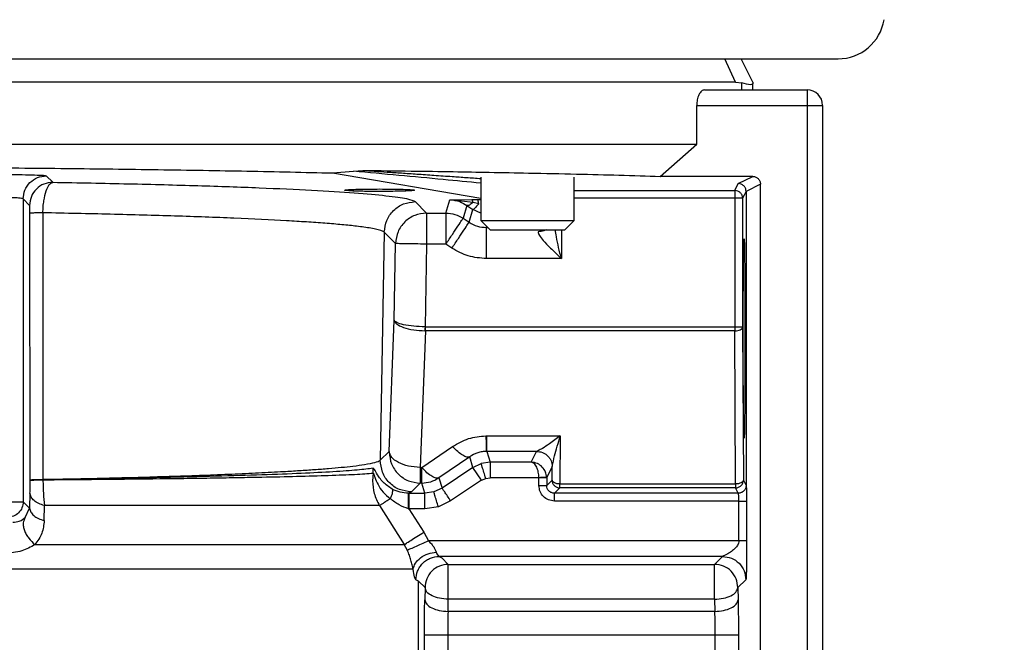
# Model space of a CAD drawing. Header units: inches. Extents: x 144.9 to 238.4, y 214.8 to 247.7.
# Tile 255 of 256: x 177.3508 to 177.5069, y 244.8844 to 244.983. Entities that reach past the tile are written whole.
import ezdxf

# ---------------------------------------------------------------- set-up
doc = ezdxf.new("R2010")
doc.units = ezdxf.units.IN
doc.header["$LTSCALE"] = 0.25
doc.header["$MEASUREMENT"] = 0
doc.layers.add('ANNOTATIONS', color=1, linetype='Continuous')
doc.layers.add('MOTOR LH', color=7, linetype='Continuous')
doc.styles.add('ARIAL', font='arial.ttf', dxfattribs={"height": 0.09375})
doc.dimstyles.new('STANDARD$0', dxfattribs={"dimtxt": 0.09375, "dimasz": 0.09375, "dimexe": 0.03125, "dimexo": 0.046875, "dimgap": 0.09, "dimtad": 0, "dimtih": 1, "dimtoh": 1, "dimdec": 4, "dimzin": 0, "dimdsep": 46, "dimtxsty": 'ARIAL', "dimcen": 0.09, "dimadec": 0, "dimazin": 0, "dimtfac": 1, "dimtdec": 4, "dimtofl": 0, "dimtmove": 0, "dimatfit": 1, "dimfxl": 1, "dimtolj": 1, "dimtzin": 0, "dimarcsym": 0})

# ---------------------------------------------------------------- blocks, each defined once
blk = doc.blocks.new('*D47')
at = {"layer": 'ANNOTATIONS', "color": 0, "lineweight": -2, "transparency": 16777216}
for p, q in [((176.84546, 244.72107), (176.84546, 245.68737)), ((177.98609, 243.53767), (177.98609, 245.68737)), ((176.93921, 245.65612), (177.13066, 245.65612)), ((177.89234, 245.65612), (177.70088, 245.65612))]:
    blk.add_line(p, q, dxfattribs=at)
at = {"layer": 'ANNOTATIONS', "color": 0, "transparency": 16777216}
for points in [[(176.93921, 245.67174), (176.93921, 245.64049), (176.84546, 245.65612)], [(177.89234, 245.67174), (177.89234, 245.64049), (177.98609, 245.65612)]]:
    blk.add_solid(points, dxfattribs=at)
at = {"layer": 'defpoints', "color": 0, "transparency": 16777216}
for p in [(176.84546, 245.65612), (176.84546, 244.67419), (177.98609, 243.4908)]:
    blk.add_point(p, dxfattribs=at)
at = {"layer": 'ANNOTATIONS', "color": 0, "transparency": 16777216, "insert": (177.41577, 245.65612), "char_height": 0.09375, "attachment_point": 5, "style": 'ARIAL'}
blk.add_mtext('\\A1;18 5/8"', dxfattribs=at)
blk = doc.blocks.new('*D49')
at = {"layer": 'ANNOTATIONS', "color": 0, "lineweight": -2, "transparency": 16777216}
for p, q in [((176.55713, 244.78508), (176.55713, 246.05373)), ((177.98609, 243.53767), (177.98609, 246.05373)), ((176.65088, 246.02248), (177.06726, 246.02248)), ((177.89234, 246.02248), (177.47595, 246.02248))]:
    blk.add_line(p, q, dxfattribs=at)
at = {"layer": 'ANNOTATIONS', "color": 0, "transparency": 16777216}
for points in [[(176.65088, 246.0381), (176.65088, 246.00685), (176.55713, 246.02248)], [(177.89234, 246.0381), (177.89234, 246.00685), (177.98609, 246.02248)]]:
    blk.add_solid(points, dxfattribs=at)
at = {"layer": 'defpoints', "color": 0, "transparency": 16777216}
for p in [(177.98609, 246.02248), (176.55713, 244.73821), (177.98609, 243.4908)]:
    blk.add_point(p, dxfattribs=at)
at = {"layer": 'ANNOTATIONS', "color": 0, "transparency": 16777216, "insert": (177.27161, 246.02248), "char_height": 0.09375, "attachment_point": 5, "style": 'ARIAL'}
blk.add_mtext('\\A1;24""', dxfattribs=at)

msp = doc.modelspace()

# ---------------------------------------------------------------- linework, layer by layer
at = {"layer": 'MOTOR LH'}
for p, q in [((177.14341, 244.97685), (177.48052, 244.97685)), ((177.46425, 244.97316), (177.46259, 244.97685)), ((177.46699, 244.97316), (177.46514, 244.97685)), ((177.46425, 244.97316), (177.15969, 244.97316)), ((177.45938, 244.97193), (177.4756, 244.97193)), ((177.46425, 244.97316), (177.46526, 244.97304)), ((177.46526, 244.97193), (177.46526, 244.97304)), ((177.46699, 244.97316), (177.46699, 244.97287)), ((177.46699, 244.97193), (177.46699, 244.97287)), ((177.4756, 244.97193), (177.4756, 244.38217)), ((177.45812, 244.96332), (177.45812, 244.96947)), ((177.45812, 244.96947), (177.47806, 244.96947)), ((177.47806, 244.96947), (177.47806, 244.79723)), ((177.16581, 244.96332), (177.45812, 244.96332)), ((177.45235, 244.95822), (177.45812, 244.96332)), ((177.35504, 244.95831), (177.35606, 244.95729)), ((177.4004, 244.95877), (177.40374, 244.95905)), ((177.4004, 244.95877), (177.42392, 244.95479)), ((177.40374, 244.95905), (177.4052, 244.95918)), ((177.42392, 244.95809), (177.42392, 244.95126)), ((177.43868, 244.95126), (177.43868, 244.95809)), ((177.46699, 244.95822), (177.45235, 244.95822)), ((177.46471, 244.95708), (177.46699, 244.95822)), ((177.46416, 244.95599), (177.46471, 244.95708)), ((177.46822, 244.95699), (177.46594, 244.95585)), ((177.46822, 244.79723), (177.46822, 244.95699)), ((177.35138, 244.95465), (177.35138, 244.90668)), ((177.3524, 244.95363), (177.35138, 244.95465)), ((177.43868, 244.95599), (177.46416, 244.95599)), ((177.46539, 244.95476), (177.43868, 244.95476)), ((177.46416, 244.95599), (177.46416, 244.93376)), ((177.46594, 244.95585), (177.46539, 244.95476)), ((177.46539, 244.95476), (177.46539, 244.93438)), ((177.46594, 244.95585), (177.46594, 244.90926)), ((177.41352, 244.95422), (177.41529, 244.95241)), ((177.41837, 244.95241), (177.41901, 244.95453)), ((177.41901, 244.95453), (177.42247, 244.95455)), ((177.42267, 244.9541), (177.41901, 244.95453)), ((177.42171, 244.95363), (177.4211, 244.95159)), ((177.42171, 244.95363), (177.42266, 244.95299)), ((177.42247, 244.95455), (177.42333, 244.95455)), ((177.42356, 244.95389), (177.42267, 244.9541)), ((177.42333, 244.95455), (177.42392, 244.95456)), ((177.35247, 244.91016), (177.35244, 244.95238)), ((177.3545, 244.95245), (177.35451, 244.91023)), ((177.41529, 244.95241), (177.41837, 244.95241)), ((177.41529, 244.95241), (177.41529, 244.94749)), ((177.41837, 244.95241), (177.41837, 244.94749)), ((177.4211, 244.95159), (177.42204, 244.95095)), ((177.42204, 244.95095), (177.42266, 244.95299)), ((177.42392, 244.95239), (177.42266, 244.95299)), ((177.42392, 244.95126), (177.42539, 244.94978)), ((177.42392, 244.95126), (177.43868, 244.95126)), ((177.42477, 244.95013), (177.42484, 244.95034)), ((177.42477, 244.95013), (177.42505, 244.95013)), ((177.43721, 244.94978), (177.43868, 244.95126)), ((177.4086, 244.94938), (177.40797, 244.91327)), ((177.41037, 244.94758), (177.4086, 244.94938)), ((177.42539, 244.94978), (177.43721, 244.94978)), ((177.43667, 244.94978), (177.43667, 244.94521)), ((177.41016, 244.93545), (177.41037, 244.94758)), ((177.41529, 244.94749), (177.41506, 244.93438)), ((177.41837, 244.94749), (177.41529, 244.94749)), ((177.41932, 244.94686), (177.41837, 244.94749)), ((177.43667, 244.94521), (177.42477, 244.94521)), ((177.40938, 244.91465), (177.41016, 244.93545)), ((177.41506, 244.93438), (177.41511, 244.93438)), ((177.41511, 244.93376), (177.41511, 244.93438)), ((177.41511, 244.93438), (177.46539, 244.93438)), ((177.46539, 244.93438), (177.46551, 244.91012)), ((177.41511, 244.93376), (177.4143, 244.91211)), ((177.41511, 244.93376), (177.41505, 244.93376)), ((177.46416, 244.93376), (177.41511, 244.93376)), ((177.46428, 244.9095), (177.46416, 244.93376)), ((177.4247, 244.91713), (177.42487, 244.91713)), ((177.42487, 244.91713), (177.4365, 244.91713)), ((177.42487, 244.91467), (177.42487, 244.91713)), ((177.4365, 244.91713), (177.43642, 244.9095)), ((177.40797, 244.91327), (177.40938, 244.91465)), ((177.41454, 244.91211), (177.41942, 244.91544)), ((177.42487, 244.91467), (177.42479, 244.91467)), ((177.42487, 244.91467), (177.42539, 244.91296)), ((177.43276, 244.91467), (177.42487, 244.91467)), ((177.4319, 244.91296), (177.43275, 244.91466)), ((177.43276, 244.91467), (177.43275, 244.91466)), ((177.42215, 244.91381), (177.41727, 244.91047)), ((177.42266, 244.91213), (177.42215, 244.91381)), ((177.42266, 244.91213), (177.42396, 244.91274)), ((177.42539, 244.91296), (177.42396, 244.91274)), ((177.42539, 244.91296), (177.42539, 244.9105)), ((177.4319, 244.91296), (177.42539, 244.91296)), ((177.40683, 244.91121), (177.40673, 244.91)), ((177.40686, 244.91161), (177.40683, 244.91199)), ((177.40683, 244.91121), (177.40686, 244.91161)), ((177.4143, 244.91211), (177.4143, 244.90965)), ((177.4143, 244.91211), (177.41454, 244.91211)), ((177.41454, 244.90965), (177.41454, 244.91211)), ((177.42266, 244.91213), (177.41776, 244.90886)), ((177.42402, 244.91008), (177.42266, 244.91213)), ((177.43434, 244.91045), (177.43521, 244.9122)), ((177.43519, 244.91012), (177.43521, 244.9122)), ((177.43521, 244.9122), (177.43522, 244.91227)), ((177.35247, 244.91008), (177.35247, 244.91016)), ((177.35451, 244.9102), (177.35451, 244.91017)), ((177.35451, 244.91017), (177.35451, 244.91)), ((177.4143, 244.90965), (177.41289, 244.90826)), ((177.41454, 244.90965), (177.4143, 244.90965)), ((177.41503, 244.90803), (177.41454, 244.90965)), ((177.41727, 244.91047), (177.41776, 244.90886)), ((177.42402, 244.91008), (177.41912, 244.90681)), ((177.42402, 244.91008), (177.42468, 244.91039)), ((177.42468, 244.91039), (177.42539, 244.9105)), ((177.43311, 244.9105), (177.42539, 244.9105)), ((177.43311, 244.91045), (177.43311, 244.9105)), ((177.43311, 244.90926), (177.43311, 244.91045)), ((177.43434, 244.91045), (177.43311, 244.91045)), ((177.43434, 244.91054), (177.43434, 244.91045)), ((177.43434, 244.91045), (177.43434, 244.90926)), ((177.43434, 244.90926), (177.43519, 244.91012)), ((177.43642, 244.90888), (177.43642, 244.9095)), ((177.43642, 244.9095), (177.46428, 244.9095)), ((177.46428, 244.9095), (177.46428, 244.90888)), ((177.46551, 244.91012), (177.46594, 244.90926)), ((177.35245, 244.90803), (177.35239, 244.90566)), ((177.41289, 244.90826), (177.41244, 244.90803)), ((177.4125, 244.90803), (177.41244, 244.90803)), ((177.4125, 244.90803), (177.4125, 244.90558)), ((177.4125, 244.90803), (177.41503, 244.90803)), ((177.41645, 244.90825), (177.41503, 244.90803)), ((177.41503, 244.90558), (177.41503, 244.90803)), ((177.41776, 244.90886), (177.41645, 244.90825)), ((177.43642, 244.90888), (177.43557, 244.90803)), ((177.46471, 244.90803), (177.43557, 244.90803)), ((177.46428, 244.90888), (177.43642, 244.90888)), ((177.46471, 244.90803), (177.46428, 244.90888)), ((177.34145, 244.90668), (177.35138, 244.90668)), ((177.35138, 244.90668), (177.35239, 244.90566)), ((177.41912, 244.90681), (177.41717, 244.90589)), ((177.46479, 244.9068), (177.43557, 244.9068)), ((177.46479, 244.90049), (177.46479, 244.9068)), ((177.46602, 244.9068), (177.46602, 244.90049)), ((177.3517, 244.9042), (177.35239, 244.90566)), ((177.35471, 244.90372), (177.35475, 244.90608)), ((177.40785, 244.90608), (177.35475, 244.90608)), ((177.40785, 244.90608), (177.41176, 244.8999)), ((177.41246, 244.90559), (177.4125, 244.90558)), ((177.4125, 244.90558), (177.41485, 244.90186)), ((177.41503, 244.90558), (177.4125, 244.90558)), ((177.41717, 244.90589), (177.41503, 244.90558)), ((177.41485, 244.90186), (177.41559, 244.90049)), ((177.46479, 244.90049), (177.41559, 244.90049)), ((177.35324, 244.8999), (177.41176, 244.8999)), ((177.41226, 244.89899), (177.41176, 244.8999)), ((177.46221, 244.89803), (177.41729, 244.89803)), ((177.41729, 244.89803), (177.41771, 244.8978)), ((177.41771, 244.8978), (177.41874, 244.89677)), ((177.46095, 244.89677), (177.46221, 244.89803)), ((177.41318, 244.89599), (177.32035, 244.89599)), ((177.41874, 244.89677), (177.46095, 244.89677)), ((177.41874, 244.89123), (177.41874, 244.89628)), ((177.46095, 244.89628), (177.46095, 244.89677)), ((177.41402, 244.89411), (177.41362, 244.89434)), ((177.41402, 244.87302), (177.41402, 244.89411)), ((177.41506, 244.89308), (177.41402, 244.89411)), ((177.4659, 244.89434), (177.46464, 244.89308)), ((177.41506, 244.89308), (177.41502, 244.89117)), ((177.46464, 244.89308), (177.46468, 244.89117)), ((177.41871, 244.88932), (177.41874, 244.89123)), ((177.46095, 244.89123), (177.41874, 244.89123)), ((177.46095, 244.89123), (177.46099, 244.88932)), ((177.46099, 244.88932), (177.41871, 244.88932)), ((177.41496, 244.87302), (177.41496, 244.88563)), ((177.41496, 244.88563), (177.46473, 244.88563)), ((177.41865, 244.88563), (177.41865, 244.87302)), ((177.46104, 244.81796), (177.46104, 244.88563)), ((177.46473, 244.88563), (177.46473, 244.81673))]:
    msp.add_line(p, q, dxfattribs=at)
for centre, radius, start, end in [((177.48052, 244.98423), 0.00738, 270, 350.7155), ((177.4756, 244.96947), 0.00246, 0, 90), ((177.4143, 244.91457), 0.00492, 179.0704, 180.071)]:
    msp.add_arc(centre, radius, start, end, dxfattribs=at)
for points, knots in [([(177.45938, 244.97193), (177.45921, 244.97189), (177.45888, 244.97181), (177.45852, 244.9713), (177.45831, 244.97079), (177.4582, 244.97036), (177.45813, 244.96992), (177.45812, 244.96962), (177.45812, 244.96947)], [0, 0, 0, 0, 0.276759, 0.535712, 0.659861, 0.778084, 0.891165, 1, 1, 1, 1]), ([(177.46699, 244.97287), (177.46692, 244.97279), (177.46678, 244.97261), (177.46579, 244.97289), (177.46526, 244.97304)], [0, 0, 0, 0, 0.467288, 1, 1, 1, 1]), ([(177.31197, 244.95973), (177.31716, 244.95972), (177.32759, 244.95971), (177.34311, 244.95963), (177.35825, 244.95949), (177.37292, 244.9593), (177.38709, 244.95907), (177.39594, 244.95887), (177.4004, 244.95877)], [0, 0, 0, 0, 0.16577, 0.332454, 0.499997, 0.66381, 0.830499, 1, 1, 1, 1]), ([(177.34892, 244.95852), (177.3497, 244.95851), (177.35127, 244.95851), (177.35327, 244.95846), (177.3547, 244.95839), (177.35493, 244.95834), (177.35504, 244.95831)], [0, 0, 0, 0, 0.249426, 0.500002, 0.750576, 1, 1, 1, 1]), ([(177.42392, 244.95715), (177.42194, 244.95734), (177.41534, 244.95797), (177.40852, 244.9586), (177.40374, 244.95905)], [0, 0, 0, 0, 0.300586, 1, 1, 1, 1]), ([(177.4052, 244.95918), (177.40778, 244.95914), (177.41272, 244.95908), (177.41936, 244.95898), (177.42557, 244.95887), (177.43218, 244.95874), (177.43911, 244.9586), (177.44618, 244.95842), (177.45022, 244.95829), (177.45235, 244.95822)], [0, 0, 0, 0, 0.133427, 0.254807, 0.364312, 0.489856, 0.656264, 0.81945, 1, 1, 1, 1]), ([(177.4052, 244.95918), (177.40581, 244.95914), (177.40711, 244.95905), (177.40914, 244.95891), (177.4114, 244.95876), (177.41386, 244.95859), (177.41655, 244.9584), (177.41916, 244.95822), (177.42164, 244.95805), (177.42315, 244.95794), (177.42392, 244.95788)], [0, 0, 0, 0, 0.092569, 0.198151, 0.316748, 0.448362, 0.592993, 0.750643, 0.873377, 1, 1, 1, 1]), ([(177.46699, 244.95822), (177.46707, 244.95822), (177.46725, 244.95821), (177.46755, 244.9581), (177.46788, 244.95788), (177.4681, 244.95755), (177.4682, 244.95725), (177.46821, 244.95708), (177.46822, 244.95699)], [0, 0, 0, 0, 0.138455, 0.270503, 0.500172, 0.738486, 0.867946, 1, 1, 1, 1]), ([(177.3545, 244.95245), (177.35451, 244.95278), (177.35453, 244.95344), (177.35468, 244.95467), (177.35499, 244.95598), (177.3555, 244.95704), (177.35587, 244.95721), (177.35606, 244.95729)], [0, 0, 0, 0, 0.132697, 0.26424, 0.517765, 0.76138, 1, 1, 1, 1]), ([(177.35606, 244.95729), (177.36013, 244.95722), (177.36827, 244.95706), (177.37923, 244.95677), (177.389, 244.95643), (177.39734, 244.95604), (177.4041, 244.95562), (177.40914, 244.95517), (177.41251, 244.9547), (177.41318, 244.95438), (177.41352, 244.95422)], [0, 0, 0, 0, 0.124935, 0.249987, 0.375046, 0.500059, 0.625078, 0.750092, 0.875133, 1, 1, 1, 1]), ([(177.40786, 244.95584), (177.4073, 244.95584), (177.40637, 244.95584), (177.405, 244.95586), (177.40386, 244.95589), (177.40296, 244.95594), (177.40244, 244.95598), (177.40224, 244.95603), (177.40241, 244.95608), (177.40297, 244.95613), (177.40386, 244.95617), (177.40462, 244.95619), (177.40508, 244.9562)], [0, 0, 0, 0, 0.1152605, 0.1904779, 0.3073222, 0.4067192, 0.4999508, 0.5931891, 0.6926062, 0.8094838, 0.8847216, 1, 1, 1, 1]), ([(177.40508, 244.9562), (177.40552, 244.95621), (177.4064, 244.95622), (177.40737, 244.95622), (177.40786, 244.95623)], [0, 0, 0, 0, 0.500077, 1, 1, 1, 1]), ([(177.40786, 244.95623), (177.40847, 244.95622), (177.40968, 244.95622), (177.4113, 244.95619), (177.41256, 244.95614), (177.41332, 244.95608), (177.41351, 244.95602), (177.41308, 244.95596), (177.41213, 244.9559), (177.41113, 244.95588), (177.41064, 244.95586)], [0, 0, 0, 0, 0.125063, 0.249681, 0.374498, 0.499312, 0.624425, 0.749975, 0.875138, 1, 1, 1, 1]), ([(177.46594, 244.95585), (177.46593, 244.95598), (177.4659, 244.95626), (177.46572, 244.95658), (177.4655, 244.95681), (177.46527, 244.95696), (177.46501, 244.95706), (177.46481, 244.95708), (177.46471, 244.95708)], [0, 0, 0, 0, 0.196075, 0.427619, 0.557302, 0.695932, 0.8435, 1, 1, 1, 1]), ([(177.35138, 244.95465), (177.35136, 244.95466), (177.35132, 244.95469), (177.35108, 244.95475), (177.35063, 244.9548), (177.34985, 244.95484), (177.34922, 244.95485), (177.34892, 244.95485)], [0, 0, 0, 0, 0.152804, 0.287433, 0.50137, 0.757241, 1, 1, 1, 1]), ([(177.41064, 244.95586), (177.4102, 244.95586), (177.40932, 244.95584), (177.40835, 244.95584), (177.40786, 244.95584)], [0, 0, 0, 0, 0.50002, 1, 1, 1, 1]), ([(177.35244, 244.95238), (177.35244, 244.95253), (177.35244, 244.95284), (177.35243, 244.95325), (177.35242, 244.95355), (177.3524, 244.9536), (177.3524, 244.95363)], [0, 0, 0, 0, 0.218602, 0.460441, 0.721441, 1, 1, 1, 1]), ([(177.41901, 244.95453), (177.41953, 244.95447), (177.42043, 244.95438), (177.42133, 244.95385), (177.42171, 244.95363)], [0, 0, 0, 0, 0.577367, 1, 1, 1, 1]), ([(177.42267, 244.9541), (177.42257, 244.95401), (177.42236, 244.95383), (177.42209, 244.95367), (177.42186, 244.95359), (177.42176, 244.95361), (177.42171, 244.95363)], [0, 0, 0, 0, 0.2527609, 0.5076355, 0.7585574, 1, 1, 1, 1]), ([(177.42267, 244.9541), (177.42266, 244.95417), (177.42263, 244.95429), (177.42258, 244.95443), (177.42252, 244.95452), (177.42249, 244.95454), (177.42247, 244.95455)], [0, 0, 0, 0, 0.247197, 0.5, 0.752803, 1, 1, 1, 1]), ([(177.42356, 244.95389), (177.42345, 244.95375), (177.42322, 244.95347), (177.42296, 244.95318), (177.42276, 244.953), (177.42269, 244.95299), (177.42266, 244.95299)], [0, 0, 0, 0, 0.254314, 0.511335, 0.762407, 1, 1, 1, 1]), ([(177.42356, 244.95389), (177.42355, 244.95398), (177.42352, 244.95417), (177.42346, 244.95438), (177.4234, 244.95452), (177.42335, 244.95454), (177.42333, 244.95455)], [0, 0, 0, 0, 0.245601, 0.5, 0.754399, 1, 1, 1, 1]), ([(177.3545, 244.95245), (177.35421, 244.95244), (177.35364, 244.95244), (177.353, 244.95242), (177.35256, 244.9524), (177.35248, 244.95239), (177.35244, 244.95238)], [0, 0, 0, 0, 0.250047, 0.5, 0.749953, 1, 1, 1, 1]), ([(177.4086, 244.94938), (177.40849, 244.94946), (177.40828, 244.94961), (177.40751, 244.94982), (177.40654, 244.95001), (177.40544, 244.95017), (177.40397, 244.95036), (177.40198, 244.95057), (177.39931, 244.95079), (177.39636, 244.951), (177.39183, 244.95127), (177.38514, 244.9516), (177.37567, 244.95194), (177.36548, 244.95223), (177.35811, 244.95238), (177.3545, 244.95245)], [0, 0, 0, 0, 0.060604, 0.115921, 0.165948, 0.210685, 0.250131, 0.317137, 0.381154, 0.442183, 0.500223, 0.632672, 0.760119, 0.882562, 1, 1, 1, 1]), ([(177.43428, 244.94978), (177.43415, 244.94972), (177.43375, 244.94951), (177.43329, 244.94947), (177.43298, 244.94945)], [0, 0, 0, 0, 0.331275, 1, 1, 1, 1]), ([(177.43298, 244.94945), (177.43299, 244.94936), (177.43302, 244.94919), (177.43325, 244.94874), (177.43385, 244.94796), (177.43506, 244.94673), (177.43608, 244.94577), (177.43667, 244.94521)], [0, 0, 0, 0, 0.073149, 0.154033, 0.346575, 0.622193, 1, 1, 1, 1]), ([(177.43667, 244.94521), (177.43637, 244.94637), (177.43597, 244.94793), (177.43576, 244.94941), (177.43571, 244.94978)], [0, 0, 0, 0, 0.749992, 1, 1, 1, 1]), ([(177.46563, 244.91678), (177.46561, 244.91699), (177.46558, 244.91731), (177.46555, 244.91929), (177.46553, 244.92132), (177.46551, 244.92385), (177.46549, 244.92752), (177.46549, 244.93256), (177.46549, 244.9376), (177.46551, 244.94127), (177.46553, 244.9438), (177.46555, 244.94582), (177.46558, 244.9478), (177.46561, 244.94813), (177.46563, 244.94833)], [0, 0, 0, 0, 0.119737, 0.184195, 0.249991, 0.315813, 0.380267, 0.5, 0.619733, 0.684187, 0.750009, 0.815805, 0.880263, 1, 1, 1, 1]), ([(177.46563, 244.94833), (177.46564, 244.94813), (177.46567, 244.9478), (177.4657, 244.94583), (177.46573, 244.9438), (177.46574, 244.94127), (177.46576, 244.9376), (177.46577, 244.93256), (177.46576, 244.92752), (177.46574, 244.92385), (177.46573, 244.92132), (177.4657, 244.91929), (177.46567, 244.91731), (177.46564, 244.91699), (177.46563, 244.91678)], [0, 0, 0, 0, 0.119735, 0.184193, 0.249991, 0.315814, 0.380269, 0.5, 0.619731, 0.684186, 0.750009, 0.815807, 0.880265, 1, 1, 1, 1]), ([(177.41016, 244.93545), (177.41025, 244.93524), (177.41043, 244.93483), (177.41158, 244.93428), (177.41318, 244.93388), (177.41444, 244.9338), (177.41505, 244.93376)], [0, 0, 0, 0, 0.2549038, 0.5070375, 0.7609096, 1, 1, 1, 1]), ([(177.41506, 244.93438), (177.41445, 244.93441), (177.4132, 244.93447), (177.41159, 244.93472), (177.41044, 244.93506), (177.41025, 244.93532), (177.41016, 244.93545)], [0, 0, 0, 0, 0.239125, 0.493078, 0.745128, 1, 1, 1, 1]), ([(177.41942, 244.91544), (177.42024, 244.91592), (177.42185, 244.91686), (177.42377, 244.91704), (177.4247, 244.91713)], [0, 0, 0, 0, 0.511782, 1, 1, 1, 1]), ([(177.4247, 244.91713), (177.42471, 244.91679), (177.42473, 244.9161), (177.42475, 244.91533), (177.42477, 244.9148), (177.42478, 244.91471), (177.42479, 244.91467)], [0, 0, 0, 0, 0.245955, 0.5, 0.754045, 1, 1, 1, 1]), ([(177.4365, 244.91713), (177.43592, 244.91668), (177.43491, 244.91591), (177.43373, 244.91518), (177.43298, 244.91477), (177.43283, 244.9147), (177.43276, 244.91467)], [0, 0, 0, 0, 0.374596, 0.650031, 0.84517, 1, 1, 1, 1]), ([(177.43522, 244.91227), (177.43533, 244.91281), (177.43562, 244.91419), (177.43617, 244.91602), (177.4365, 244.91713)], [0, 0, 0, 0, 0.393816, 1, 1, 1, 1]), ([(177.42479, 244.91467), (177.42456, 244.91466), (177.42409, 244.91463), (177.42314, 244.91439), (177.42255, 244.91405), (177.42215, 244.91381)], [0, 0, 0, 0, 0.226539, 0.465116, 1, 1, 1, 1]), ([(177.43276, 244.91467), (177.43306, 244.91464), (177.43353, 244.91459), (177.4341, 244.91429), (177.43449, 244.91398), (177.43481, 244.9136), (177.43512, 244.91304), (177.43518, 244.91257), (177.43522, 244.91227)], [0, 0, 0, 0, 0.23979, 0.368575, 0.5, 0.631425, 0.76021, 1, 1, 1, 1]), ([(177.35451, 244.91023), (177.35808, 244.9103), (177.36536, 244.91045), (177.37365, 244.91068), (177.37996, 244.9109), (177.3845, 244.91108), (177.38878, 244.91127), (177.39231, 244.91146), (177.39521, 244.91163), (177.39759, 244.91179), (177.39981, 244.91196), (177.40186, 244.91214), (177.40383, 244.91235), (177.4057, 244.91261), (177.40734, 244.91292), (177.40775, 244.91314), (177.40797, 244.91327)], [0, 0, 0, 0, 0.117405, 0.239823, 0.30295, 0.367333, 0.432973, 0.499871, 0.546063, 0.594167, 0.644182, 0.696111, 0.749951, 0.818841, 0.902192, 1, 1, 1, 1]), ([(177.42468, 244.91039), (177.42458, 244.91072), (177.42437, 244.9114), (177.42414, 244.91217), (177.42399, 244.91264), (177.42397, 244.91271), (177.42396, 244.91274)], [0, 0, 0, 0, 0.270719, 0.562311, 0.789279, 1, 1, 1, 1]), ([(177.43311, 244.9105), (177.43309, 244.91079), (177.43304, 244.91141), (177.43277, 244.91221), (177.43238, 244.91281), (177.43206, 244.91291), (177.4319, 244.91296)], [0, 0, 0, 0, 0.221635, 0.462221, 0.722987, 1, 1, 1, 1]), ([(177.43434, 244.91054), (177.4343, 244.91083), (177.43421, 244.91145), (177.43366, 244.91224), (177.43287, 244.91282), (177.43223, 244.91291), (177.4319, 244.91296)], [0, 0, 0, 0, 0.221639, 0.462211, 0.722976, 1, 1, 1, 1]), ([(177.40683, 244.91199), (177.40608, 244.91189), (177.40458, 244.9117), (177.40067, 244.91143), (177.39562, 244.91117), (177.38937, 244.91093), (177.38206, 244.91071), (177.37374, 244.91051), (177.3646, 244.91034), (177.35788, 244.91024), (177.35451, 244.9102)], [0, 0, 0, 0, 0.125571, 0.250942, 0.375327, 0.500289, 0.625258, 0.749454, 0.874567, 1, 1, 1, 1]), ([(177.35451, 244.91017), (177.35771, 244.91019), (177.3642, 244.91025), (177.37168, 244.91033), (177.37741, 244.9104), (177.38157, 244.91046), (177.38553, 244.91053), (177.39006, 244.91061), (177.39504, 244.91072), (177.40005, 244.91087), (177.40432, 244.91103), (177.40597, 244.91115), (177.40683, 244.91121)], [0, 0, 0, 0, 0.118962, 0.241891, 0.304871, 0.368845, 0.433813, 0.499777, 0.609147, 0.728969, 0.85925, 1, 1, 1, 1]), ([(177.40986, 244.90868), (177.40933, 244.90904), (177.40854, 244.90958), (177.40793, 244.91035), (177.40768, 244.91072), (177.40758, 244.91088), (177.40734, 244.91127), (177.40707, 244.91185), (177.4069, 244.91195), (177.40683, 244.91199)], [0, 0, 0, 0, 0.301086, 0.459977, 0.53885, 0.56262, 0.575506, 0.831428, 1, 1, 1, 1]), ([(177.40683, 244.91121), (177.40685, 244.9112), (177.40689, 244.91118), (177.40698, 244.91097), (177.40716, 244.91039), (177.40757, 244.90938), (177.40837, 244.90816), (177.40915, 244.90749), (177.40955, 244.90716)], [0, 0, 0, 0, 0.054082, 0.109693, 0.226403, 0.473318, 0.731363, 1, 1, 1, 1]), ([(177.35245, 244.90803), (177.35246, 244.90835), (177.35247, 244.90898), (177.35247, 244.90972), (177.35247, 244.91008)], [0, 0, 0, 0, 0.5054225, 1, 1, 1, 1]), ([(177.35247, 244.91016), (177.35251, 244.91017), (177.35259, 244.91018), (177.35302, 244.9102), (177.35366, 244.91022), (177.35423, 244.91023), (177.35451, 244.91023)], [0, 0, 0, 0, 0.250047, 0.5, 0.749953, 1, 1, 1, 1]), ([(177.35247, 244.91008), (177.35251, 244.91009), (177.35258, 244.91011), (177.35302, 244.91013), (177.35367, 244.91015), (177.35423, 244.91016), (177.35451, 244.91017)], [0, 0, 0, 0, 0.245414, 0.5, 0.754586, 1, 1, 1, 1]), ([(177.35451, 244.91), (177.35452, 244.90932), (177.35454, 244.90793), (177.35468, 244.90671), (177.35475, 244.90608)], [0, 0, 0, 0, 0.490431, 1, 1, 1, 1]), ([(177.40673, 244.91), (177.40678, 244.90932), (177.40687, 244.90794), (177.40752, 244.90671), (177.40785, 244.90608)], [0, 0, 0, 0, 0.487468, 1, 1, 1, 1]), ([(177.43434, 244.91054), (177.43432, 244.91054), (177.43429, 244.91054), (177.43413, 244.91053), (177.43398, 244.91053), (177.43378, 244.91052), (177.4335, 244.91051), (177.43326, 244.9105), (177.43311, 244.9105)], [0, 0, 0, 0, 0.2397127, 0.3685249, 0.5, 0.6314751, 0.7602873, 1, 1, 1, 1]), ([(177.35475, 244.90608), (177.35443, 244.90618), (177.35379, 244.90638), (177.35307, 244.90685), (177.35257, 244.90741), (177.35249, 244.90782), (177.35245, 244.90803)], [0, 0, 0, 0, 0.250062, 0.5, 0.749938, 1, 1, 1, 1]), ([(177.40986, 244.90868), (177.40988, 244.90863), (177.40993, 244.90852), (177.40989, 244.90816), (177.40977, 244.9077), (177.40962, 244.90734), (177.40955, 244.90716)], [0, 0, 0, 0, 0.2454, 0.499994, 0.754592, 1, 1, 1, 1]), ([(177.41244, 244.90803), (177.41198, 244.90807), (177.41105, 244.90813), (177.41026, 244.9085), (177.40986, 244.90868)], [0, 0, 0, 0, 0.492819, 1, 1, 1, 1]), ([(177.41246, 244.90559), (177.41246, 244.90589), (177.41246, 244.90652), (177.41245, 244.90733), (177.41245, 244.9079), (177.41244, 244.90799), (177.41244, 244.90803)], [0, 0, 0, 0, 0.240612, 0.5, 0.759388, 1, 1, 1, 1]), ([(177.41717, 244.90589), (177.41707, 244.90622), (177.41686, 244.9069), (177.41663, 244.90768), (177.41648, 244.90814), (177.41646, 244.90821), (177.41645, 244.90825)], [0, 0, 0, 0, 0.270719, 0.5623111, 0.7892791, 1, 1, 1, 1]), ([(177.43557, 244.9068), (177.43525, 244.90684), (177.4346, 244.90691), (177.43379, 244.90748), (177.43322, 244.90829), (177.43315, 244.90894), (177.43311, 244.90926)], [0, 0, 0, 0, 0.250391, 0.5, 0.749609, 1, 1, 1, 1]), ([(177.43557, 244.90803), (177.43541, 244.90805), (177.43509, 244.90809), (177.43468, 244.90837), (177.43439, 244.90878), (177.43436, 244.9091), (177.43434, 244.90926)], [0, 0, 0, 0, 0.250039, 0.5, 0.749961, 1, 1, 1, 1]), ([(177.46479, 244.9068), (177.46479, 244.90696), (177.46479, 244.90727), (177.46477, 244.90767), (177.46475, 244.90789), (177.46473, 244.90801), (177.46472, 244.90802), (177.46471, 244.90803)], [0, 0, 0, 0, 0.2422704, 0.4982966, 0.7158068, 0.8496735, 1, 1, 1, 1]), ([(177.46594, 244.90926), (177.46595, 244.90922), (177.46597, 244.90913), (177.466, 244.90856), (177.46602, 244.90775), (177.46602, 244.90712), (177.46602, 244.9068)], [0, 0, 0, 0, 0.249977, 0.501446, 0.752192, 1, 1, 1, 1]), ([(177.40955, 244.90716), (177.40933, 244.90702), (177.40889, 244.90674), (177.40839, 244.90642), (177.40801, 244.90618), (177.40791, 244.90612), (177.40785, 244.90608)], [0, 0, 0, 0, 0.249821, 0.49959, 0.749844, 1, 1, 1, 1]), ([(177.41246, 244.90559), (177.41195, 244.90576), (177.41089, 244.90612), (177.41001, 244.9068), (177.40955, 244.90716)], [0, 0, 0, 0, 0.474429, 1, 1, 1, 1]), ([(177.35239, 244.90566), (177.35243, 244.90546), (177.35252, 244.90505), (177.35302, 244.90448), (177.35375, 244.90401), (177.35439, 244.90382), (177.35471, 244.90372)], [0, 0, 0, 0, 0.250063, 0.5, 0.749937, 1, 1, 1, 1]), ([(177.34971, 244.90343), (177.35008, 244.90346), (177.35095, 244.90355), (177.35143, 244.90396), (177.3517, 244.9042)], [0, 0, 0, 0, 0.422287, 1, 1, 1, 1]), ([(177.3517, 244.9042), (177.35157, 244.90393), (177.35135, 244.90351), (177.35139, 244.90276), (177.35155, 244.90214), (177.35184, 244.90151), (177.35235, 244.90072), (177.35289, 244.90022), (177.35324, 244.8999)], [0, 0, 0, 0, 0.238946, 0.368032, 0.5, 0.631968, 0.761054, 1, 1, 1, 1]), ([(177.35471, 244.90372), (177.35463, 244.90302), (177.35448, 244.9016), (177.35366, 244.90048), (177.35324, 244.8999)], [0, 0, 0, 0, 0.486093, 1, 1, 1, 1]), ([(177.41176, 244.8999), (177.41185, 244.89996), (177.41203, 244.90007), (177.41276, 244.90053), (177.41373, 244.90115), (177.41448, 244.90162), (177.41485, 244.90186)], [0, 0, 0, 0, 0.250139, 0.5, 0.749861, 1, 1, 1, 1]), ([(177.41559, 244.90049), (177.4152, 244.90031), (177.4144, 244.89995), (177.41334, 244.89947), (177.41254, 244.89912), (177.41235, 244.89903), (177.41226, 244.89899)], [0, 0, 0, 0, 0.241828, 0.5, 0.758172, 1, 1, 1, 1]), ([(177.41559, 244.90049), (177.41576, 244.90033), (177.41607, 244.90003), (177.41644, 244.89953), (177.41669, 244.89907), (177.41679, 244.89881), (177.41684, 244.89869)], [0, 0, 0, 0, 0.28458, 0.540814, 0.78108, 1, 1, 1, 1]), ([(177.46479, 244.90049), (177.46478, 244.90037), (177.46476, 244.90013), (177.46456, 244.89973), (177.46418, 244.89927), (177.46373, 244.8989), (177.46338, 244.89865), (177.46315, 244.89851), (177.46286, 244.89834), (177.46254, 244.89817), (177.46228, 244.89806), (177.46223, 244.89804), (177.46221, 244.89803)], [0, 0, 0, 0, 0.072149, 0.155767, 0.285225, 0.476527, 0.558294, 0.60633, 0.683656, 0.8311, 0.923295, 1, 1, 1, 1]), ([(177.46602, 244.90049), (177.46602, 244.90029), (177.46602, 244.89995), (177.46602, 244.89957), (177.46603, 244.89894), (177.46603, 244.89812), (177.46602, 244.89704), (177.466, 244.89615), (177.46598, 244.8954), (177.46596, 244.89482), (177.46593, 244.89444), (177.46591, 244.89437), (177.4659, 244.89434)], [0, 0, 0, 0, 0.071798, 0.127329, 0.143424, 0.306601, 0.431936, 0.551216, 0.669664, 0.783792, 0.895023, 1, 1, 1, 1]), ([(177.35324, 244.8999), (177.35257, 244.89952), (177.35118, 244.89871), (177.3494, 244.89858), (177.34847, 244.89851)], [0, 0, 0, 0, 0.4824837, 1, 1, 1, 1]), ([(177.41318, 244.89599), (177.41313, 244.8962), (177.41305, 244.89662), (177.41285, 244.89739), (177.41259, 244.8982), (177.41237, 244.89873), (177.41226, 244.89899)], [0, 0, 0, 0, 0.285378, 0.551962, 0.777248, 1, 1, 1, 1]), ([(177.41318, 244.89599), (177.41326, 244.89631), (177.41344, 244.89698), (177.4143, 244.89786), (177.41549, 244.8985), (177.4164, 244.89863), (177.41684, 244.89869)], [0, 0, 0, 0, 0.241244, 0.5, 0.758756, 1, 1, 1, 1]), ([(177.41684, 244.89869), (177.41691, 244.8985), (177.41707, 244.89814), (177.41722, 244.89806), (177.41729, 244.89803)], [0, 0, 0, 0, 0.501848, 1, 1, 1, 1]), ([(177.41362, 244.89434), (177.41367, 244.8948), (177.41375, 244.89551), (177.41421, 244.89637), (177.41468, 244.89696), (177.41527, 244.89744), (177.41612, 244.8979), (177.41683, 244.89798), (177.41729, 244.89803)], [0, 0, 0, 0, 0.239503, 0.36839, 0.5, 0.63161, 0.760497, 1, 1, 1, 1]), ([(177.41362, 244.89434), (177.41355, 244.89443), (177.4134, 244.89462), (177.41325, 244.89553), (177.41318, 244.89599)], [0, 0, 0, 0, 0.494225, 1, 1, 1, 1]), ([(177.41496, 244.88563), (177.41497, 244.8866), (177.41497, 244.88854), (177.415, 244.89029), (177.41502, 244.89117)], [0, 0, 0, 0, 0.499991, 1, 1, 1, 1]), ([(177.46468, 244.89117), (177.46469, 244.89029), (177.46472, 244.88854), (177.46473, 244.8866), (177.46473, 244.88563)], [0, 0, 0, 0, 0.500009, 1, 1, 1, 1]), ([(177.41871, 244.88932), (177.41869, 244.88873), (177.41866, 244.88756), (177.41866, 244.88627), (177.41865, 244.88563)], [0, 0, 0, 0, 0.505883, 1, 1, 1, 1]), ([(177.46104, 244.88563), (177.46104, 244.88627), (177.46104, 244.88756), (177.46101, 244.88873), (177.46099, 244.88932)], [0, 0, 0, 0, 0.494117, 1, 1, 1, 1])]:
    msp.add_open_spline(points, degree=3, knots=knots, dxfattribs=at)
for points in [[(177.35138, 244.95465), (177.35143, 244.95513), (177.35154, 244.95609), (177.35239, 244.9573), (177.3536, 244.95814), (177.35456, 244.95826), (177.35504, 244.95831)], [(177.35606, 244.95729), (177.35558, 244.95724), (177.35462, 244.95712), (177.35341, 244.95628), (177.35256, 244.95507), (177.35245, 244.95411), (177.3524, 244.95363)], [(177.46539, 244.95476), (177.46537, 244.95492), (177.46533, 244.95524), (177.46505, 244.95565), (177.46464, 244.95593), (177.46432, 244.95597), (177.46416, 244.95599)], [(177.4086, 244.94938), (177.40869, 244.95002), (177.40885, 244.95129), (177.41, 244.95288), (177.41161, 244.954), (177.41288, 244.95414), (177.41352, 244.95422)], [(177.41529, 244.95241), (177.41465, 244.95234), (177.41338, 244.95219), (177.41177, 244.95108), (177.41063, 244.94949), (177.41046, 244.94822), (177.41037, 244.94758)], [(177.41837, 244.95241), (177.41885, 244.95238), (177.41982, 244.9523), (177.42067, 244.95182), (177.4211, 244.95159)], [(177.41837, 244.94749), (177.41872, 244.94802), (177.41942, 244.94907), (177.42031, 244.9504), (177.42094, 244.95135), (177.42104, 244.95151), (177.4211, 244.95159)], [(177.41932, 244.94686), (177.41967, 244.94739), (177.42037, 244.94843), (177.42126, 244.94977), (177.42189, 244.95072), (177.42199, 244.95088), (177.42204, 244.95095)], [(177.42204, 244.95095), (177.42247, 244.95071), (177.42332, 244.95024), (177.42429, 244.95016), (177.42477, 244.95013)], [(177.42477, 244.95013), (177.42477, 244.95003), (177.42477, 244.94985), (177.42477, 244.9487), (177.42477, 244.9471), (177.42477, 244.94584), (177.42477, 244.94521)], [(177.41529, 244.94749), (177.41466, 244.9475), (177.4134, 244.94753), (177.4118, 244.94755), (177.41065, 244.94757), (177.41047, 244.94758), (177.41037, 244.94758)], [(177.42477, 244.94521), (177.4238, 244.94528), (177.42186, 244.94543), (177.42016, 244.94638), (177.41932, 244.94686)], [(177.41506, 244.93438), (177.41506, 244.93427), (177.41505, 244.93405), (177.41505, 244.93386), (177.41505, 244.93376)], [(177.46416, 244.93376), (177.46432, 244.93377), (177.46464, 244.93379), (177.46505, 244.93393), (177.46533, 244.93414), (177.46537, 244.9343), (177.46539, 244.93438)], [(177.4143, 244.91211), (177.41366, 244.91216), (177.41239, 244.91227), (177.41078, 244.91287), (177.40964, 244.91369), (177.40947, 244.91433), (177.40938, 244.91465)], [(177.40938, 244.91457), (177.40945, 244.91392), (177.4096, 244.91263), (177.41074, 244.91101), (177.41237, 244.90987), (177.41365, 244.90972), (177.4143, 244.90965)], [(177.42215, 244.91381), (177.42201, 244.91377), (177.42171, 244.9137), (177.42105, 244.91401), (177.42027, 244.91457), (177.4197, 244.91515), (177.41942, 244.91544)], [(177.41289, 244.90826), (177.41224, 244.90834), (177.41094, 244.90849), (177.4093, 244.90965), (177.40817, 244.91131), (177.40804, 244.91262), (177.40797, 244.91327)], [(177.41727, 244.91047), (177.41712, 244.91044), (177.41683, 244.91037), (177.41616, 244.91067), (177.41538, 244.91123), (177.41482, 244.91181), (177.41454, 244.91211)], [(177.41454, 244.90965), (177.41502, 244.90968), (177.416, 244.90976), (177.41684, 244.91024), (177.41727, 244.91047)], [(177.43519, 244.91012), (177.43521, 244.90995), (177.43525, 244.90963), (177.43553, 244.90922), (177.43594, 244.90894), (177.43626, 244.9089), (177.43642, 244.90888)], [(177.43642, 244.9095), (177.43626, 244.90951), (177.43594, 244.90953), (177.43554, 244.90967), (177.43525, 244.90988), (177.43521, 244.91004), (177.43519, 244.91012)], [(177.46428, 244.90888), (177.46444, 244.9089), (177.46477, 244.90894), (177.46517, 244.90922), (177.46546, 244.90963), (177.46549, 244.90995), (177.46551, 244.91012)], [(177.46551, 244.91012), (177.46549, 244.91003), (177.46545, 244.90987), (177.46517, 244.90967), (177.46476, 244.90953), (177.46444, 244.90951), (177.46428, 244.9095)], [(177.41912, 244.90681), (177.41895, 244.90708), (177.4186, 244.9076), (177.41815, 244.90827), (177.41783, 244.90874), (177.41778, 244.90882), (177.41776, 244.90886)], [(177.43311, 244.90926), (177.43327, 244.90926), (177.43359, 244.90926), (177.43399, 244.90926), (177.43428, 244.90926), (177.43432, 244.90926), (177.43434, 244.90926)], [(177.43557, 244.9068), (177.43557, 244.90696), (177.43557, 244.90728), (177.43557, 244.90768), (177.43557, 244.90797), (177.43557, 244.90801), (177.43557, 244.90803)], [(177.46594, 244.90926), (177.46592, 244.9091), (177.46588, 244.90878), (177.4656, 244.90837), (177.46519, 244.90809), (177.46487, 244.90805), (177.46471, 244.90803)], [(177.35138, 244.90668), (177.35134, 244.90636), (177.35126, 244.90571), (177.35069, 244.9049), (177.34988, 244.90433), (177.34924, 244.90426), (177.34892, 244.90422)], [(177.46479, 244.9068), (177.46495, 244.9068), (177.46527, 244.9068), (177.46567, 244.9068), (177.46595, 244.9068), (177.466, 244.9068), (177.46602, 244.9068)], [(177.46602, 244.90049), (177.466, 244.90049), (177.46595, 244.90049), (177.46567, 244.90049), (177.46527, 244.90049), (177.46495, 244.90049), (177.46479, 244.90049)], [(177.46221, 244.89803), (177.46269, 244.89797), (177.46366, 244.89786), (177.46488, 244.897), (177.46573, 244.89579), (177.46584, 244.89482), (177.4659, 244.89434)], [(177.41874, 244.89677), (177.41826, 244.89671), (177.41729, 244.8966), (177.41608, 244.89575), (177.41522, 244.89453), (177.41511, 244.89356), (177.41506, 244.89308)], [(177.41874, 244.89628), (177.41874, 244.89641), (177.41874, 244.89668), (177.41874, 244.89674), (177.41874, 244.89677)], [(177.46464, 244.89308), (177.46458, 244.89356), (177.46447, 244.89453), (177.46362, 244.89575), (177.4624, 244.8966), (177.46143, 244.89671), (177.46095, 244.89677)], [(177.46095, 244.89123), (177.46095, 244.89168), (177.46095, 244.89257), (177.46095, 244.89406), (177.46095, 244.89541), (177.46095, 244.89599), (177.46095, 244.89628)], [(177.41874, 244.89123), (177.41827, 244.89127), (177.41732, 244.89134), (177.41612, 244.89176), (177.41526, 244.89237), (177.41512, 244.89284), (177.41506, 244.89308)], [(177.46095, 244.89123), (177.46143, 244.89127), (177.46237, 244.89134), (177.46358, 244.89176), (177.46444, 244.89237), (177.46457, 244.89284), (177.46464, 244.89308)], [(177.41502, 244.89117), (177.41508, 244.89093), (177.41522, 244.89045), (177.41608, 244.88985), (177.41728, 244.88942), (177.41823, 244.88935), (177.41871, 244.88932)], [(177.46099, 244.88932), (177.46146, 244.88935), (177.46241, 244.88942), (177.46362, 244.88985), (177.46448, 244.89045), (177.46461, 244.89093), (177.46468, 244.89117)]]:
    msp.add_open_spline(points, degree=3, dxfattribs=at)

# ---------------------------------------------------------------- dimensions: what is measured, and where the dimension line sits
at = {"layer": 'ANNOTATIONS'}
for base, p1, p2, text, picture, middle in [((177.98609, 246.02248), (176.55713, 244.73821), (177.98609, 243.4908), '24""', '*D49', (177.27161, 246.02248)), ((176.84546, 245.65612), (177.98609, 243.4908), (176.84546, 244.67419), '18 5/8"', '*D47', (177.41577, 245.65612))]:
    dim = msp.add_linear_dim(base=base, p1=p1, p2=p2, text=text, dimstyle='STANDARD$0', dxfattribs=at)
    dim.commit()
    dim.dimension.update_dxf_attribs({"geometry": picture, "text_midpoint": middle, "dimtype": 160})

doc.saveas('drawing.dxf')
